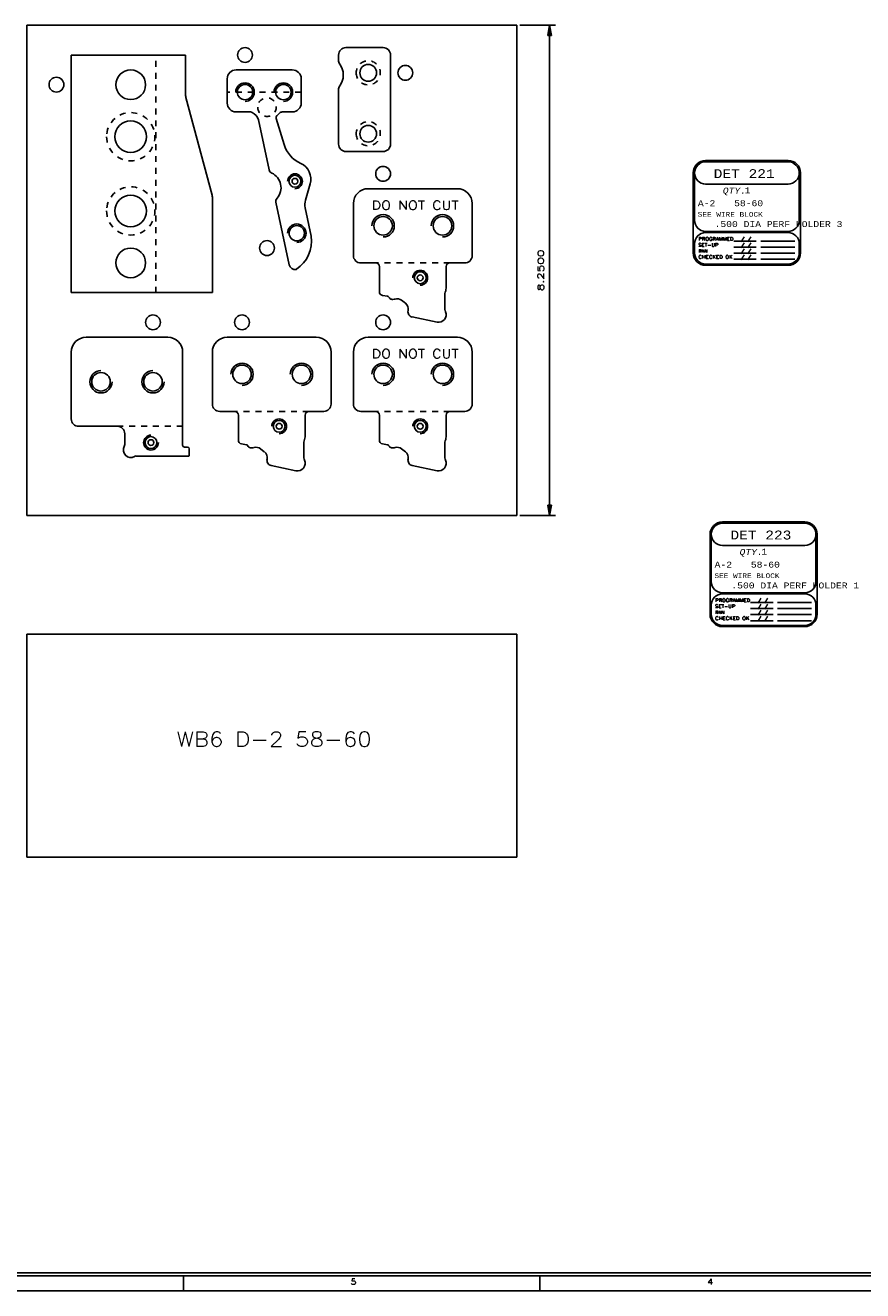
# Model space of a CAD drawing. Header units: inches. Extents: x 3 to 289, y 4 to 291.
# Tile 116 of 256: x 80 to 94, y 93 to 115. Entities that reach past the tile are written whole.
import ezdxf
from ezdxf.enums import TextEntityAlignment as Align

# ---------------------------------------------------------------- set-up
doc = ezdxf.new("R2010")
doc.units = ezdxf.units.IN
doc.header["$LTSCALE"] = 0.5
doc.header["$MEASUREMENT"] = 0
doc.linetypes.add('HIDDEN', pattern=[0.225, 0.15, -0.075])
for name, color, linetype in [('DST', 7, 'Continuous'), ('MFB', 7, 'Continuous'), ('PLOTVIEW1', 7, 'Continuous'), ('PUNCH', 7, 'Continuous')]:
    doc.layers.add(name, color=color, linetype=linetype)
doc.styles.add('VERO0-Simplex', font='simplex_.ttf')
doc.styles.add('VERO2-Courier New', font='cour.ttf')
doc.styles.add('VERO3-RomanS', font='romans__.ttf')
doc.styles.add('VERO5-RomanD', font='romand__.ttf')
doc.styles.add('VERO8-Courier New', font='couri.ttf')

# ---------------------------------------------------------------- blocks, each defined once
blk = doc.blocks.new('ArrowheadClosed')
at = {"color": 0}
for p, q in [((0, 0), (-1, 0.18)), ((-1, 0.18), (-1, -0.18)), ((-1, -0.18), (0, 0))]:
    blk.add_line(p, q, dxfattribs=at)

msp = doc.modelspace()

# ---------------------------------------------------------------- linework, layer by layer
at = {"layer": 'DST', "color": 9, "linetype": 'Continuous'}
for p, q in [((80.288, 114.19), (80.288, 110.19)), ((82.213, 114.19), (80.288, 114.19)), ((82.213, 113.511), (82.213, 114.19)), ((84.788, 114.084), (84.788, 114.19)), ((84.913, 114.315), (85.538, 114.315)), ((85.663, 114.19), (85.663, 112.69)), ((82.913, 113.382), (82.913, 113.79)), ((83.063, 113.94), (84.009, 113.94)), ((84.159, 113.79), (84.159, 113.382)), ((84.788, 112.69), (84.788, 113.621)), ((82.659, 111.83), (82.218, 113.477)), ((83.306, 113.232), (83.063, 113.232)), ((83.738, 113.119), (83.871, 112.686)), ((83.795, 113.213), (83.751, 113.169)), ((84.009, 113.232), (83.839, 113.232)), ((83.617, 112.259), (83.438, 113.1)), ((85.538, 112.565), (84.913, 112.565)), ((84.309, 112.021), (84.23, 111.747)), ((82.663, 110.19), (82.663, 111.799)), ((83.957, 110.66), (83.733, 111.711)), ((84.226, 111.617), (84.327, 111.139)), ((80.288, 110.19), (82.663, 110.19)), ((80.538, 109.44), (81.913, 109.44)), ((80.288, 108.065), (80.288, 109.19)), ((82.163, 109.19), (82.163, 107.62)), ((81.063, 107.94), (80.413, 107.94)), ((81.188, 107.634), (81.188, 107.815)), ((82.193, 107.59), (82.243, 107.59)), ((82.263, 107.44), (81.382, 107.44)), ((82.273, 107.56), (82.273, 107.45))]:
    msp.add_line(p, q, dxfattribs=at)
at = {"layer": 'DST', "color": 254, "linetype": 'HIDDEN'}
for p, q in [((81.713, 110.19), (81.713, 114.19)), ((84.159, 113.565), (82.913, 113.565)), ((82.163, 107.94), (81.063, 107.94))]:
    msp.add_line(p, q, dxfattribs=at)
at = {"layer": 'DST', "color": 254, "linetype": 'HIDDEN', "extrusion": (0, 0, -1)}
for centre, radius in [((-85.288, 113.89), 0.203), ((-83.583, 113.312), 0.156), ((-81.288, 112.815), 0.406), ((-85.288, 112.865), 0.203), ((-81.288, 111.565), 0.406)]:
    msp.add_circle(centre, radius, dxfattribs=at)
at = {"layer": 'DST', "color": 9, "linetype": 'Continuous', "extrusion": (0, 0, -1)}
for centre, radius in [((-85.288, 113.89), 0.141), ((-81.288, 113.69), 0.25), ((-83.213, 113.565), 0.129), ((-83.859, 113.565), 0.129), ((-85.288, 112.865), 0.141), ((-84.054, 112.065), 0.101), ((-84.084, 111.19), 0.129), ((-81.288, 110.69), 0.25), ((-80.788, 108.69), 0.156), ((-81.663, 108.69), 0.156), ((-81.629, 107.666), 0.1)]:
    msp.add_circle(centre, radius, dxfattribs=at)
at = {"layer": 'DST', "color": 9, "linetype": 'Continuous'}
for centre, radius in [((81.288, 112.815), 0.266), ((84.054, 112.065), 0.049), ((81.288, 111.565), 0.266), ((81.629, 107.666), 0.049)]:
    msp.add_circle(centre, radius, dxfattribs=at)
at = {"layer": 'DST', "color": 9, "linetype": 'Continuous', "extrusion": (0, 0, -1)}
for centre, radius, start, end in [((-84.913, 114.19), 0.125, 0, 90), ((-85.538, 114.19), 0.125, 90, 180), ((-84.543, 113.853), 0.325, 141.8751, 218.1249), ((-83.063, 113.79), 0.15, 0, 90), ((-84.009, 113.79), 0.15, 90, 180), ((-82.343, 113.511), 0.13, 345, 0), ((-83.063, 113.382), 0.15, 270, 0), ((-84.009, 113.382), 0.15, 180, 270), ((-84.913, 112.69), 0.125, 270, 0), ((-85.538, 112.69), 0.125, 180, 270), ((-83.696, 112.276), 0.081, 294.7262, 347.9954), ((-84.029, 112.101), 0.291, 114.7055, 196), ((-83.813, 111.728), 0.081, 348, 41.2732), ((-83.767, 111.056), 0.566, 171.5678, 236.4593), ((-84.056, 110.681), 0.101, 259.0654, 348), ((-80.538, 109.19), 0.25, 0, 90), ((-81.913, 109.19), 0.25, 90, 180), ((-80.413, 108.065), 0.125, 270, 0), ((-81.288, 107.54), 0.125, 240.0736, 29.9264), ((-82.243, 107.56), 0.03, 90, 180), ((-82.263, 107.45), 0.01, 180, 270)]:
    msp.add_arc(centre, radius, start, end, dxfattribs=at)
at = {"layer": 'DST', "color": 9, "linetype": 'Continuous'}
for centre, radius, start, end in [((84.838, 114.084), 0.05, 180, 218.1249), ((84.838, 113.621), 0.05, 141.8751, 180), ((83.306, 113.169), 0.0625, 62.222, 90), ((83.237, 113.039), 0.21, 17.0142, 62.222), ((83.786, 113.134), 0.0503, 135, 197.0001), ((83.839, 113.169), 0.0625, 90, 135), ((84.367, 112.837), 0.519, 197.0001, 245.3438), ((83.55, 111.958), 0.269, 318.7268, 65.2738), ((82.543, 111.799), 0.12, 0, 15), ((84.489, 111.673), 0.269, 164, 192), ((84.072, 110.596), 0.015, 280.9346, 303.5407), ((81.063, 107.815), 0.125, 0, 90), ((81.126, 107.634), 0.0625, 330.0736, 0), ((82.193, 107.62), 0.03, 180, 270), ((81.382, 107.378), 0.0625, 90, 119.9264)]:
    msp.add_arc(centre, radius, start, end, dxfattribs=at)
at = {"layer": 'DST', "color": 2, "linetype": 'Continuous'}
for centre, radius, start, end in [((83.213, 113.565), 0.156, 270, 180), ((83.859, 113.565), 0.156, 270, 180), ((84.054, 112.065), 0.125, 270, 180), ((84.084, 111.19), 0.156, 270, 180), ((80.788, 108.69), 0.188, 90, 0), ((81.663, 108.69), 0.188, 90, 0), ((81.629, 107.666), 0.125, 90, 0)]:
    msp.add_arc(centre, radius, start, end, dxfattribs=at)
at = {"layer": 'MFB', "color": 4, "linetype": 'Continuous'}
for p, q in [((87.788, 114.69), (79.538, 114.69)), ((79.538, 114.69), (79.538, 106.44)), ((87.788, 106.44), (87.788, 114.69)), ((87.788, 106.44), (79.538, 106.44)), ((87.788, 104.44), (79.538, 104.44)), ((79.538, 104.44), (79.538, 100.69)), ((87.788, 104.44), (87.788, 100.69))]:
    msp.add_line(p, q, dxfattribs=at)
at = {"layer": 'MFB', "color": 56, "linetype": 'Continuous'}
for p, q in [((87.838, 114.69), (88.442, 114.69)), ((88.342, 106.44), (88.342, 114.69)), ((87.838, 106.44), (88.442, 106.44))]:
    msp.add_line(p, q, dxfattribs=at)
at = {"layer": 'MFB', "color": 4, "linetype": 'Continuous'}
for centre in [(83.213, 114.19), (85.913, 113.89), (80.038, 113.69), (85.538, 112.19), (83.584, 110.94), (81.663, 109.69), (83.163, 109.69), (85.538, 109.69)]:
    msp.add_circle(centre, 0.125, dxfattribs=at)
at = {"layer": 'PLOTVIEW1', "color": 7, "linetype": 'Continuous'}
for p, q in [((92.357, 112.413), (90.969, 112.413)), ((92.357, 112.392), (90.969, 112.392)), ((90.761, 112.205), (90.761, 110.859)), ((90.782, 112.205), (90.782, 111.408)), ((92.544, 111.408), (92.544, 112.205)), ((92.565, 110.859), (92.565, 112.205)), ((90.969, 112.017), (92.357, 112.017)), ((90.969, 111.22), (92.357, 111.22)), ((92.357, 111.202), (90.969, 111.202)), ((90.782, 111.014), (90.782, 110.859)), ((91.441, 111.055), (91.822, 111.055)), ((91.898, 111.055), (92.469, 111.055)), ((92.544, 110.859), (92.544, 111.014)), ((91.441, 110.954), (91.822, 110.954)), ((91.441, 110.853), (91.822, 110.853)), ((91.898, 110.954), (92.469, 110.954)), ((91.898, 110.853), (92.469, 110.853)), ((90.969, 110.672), (92.357, 110.672)), ((90.969, 110.651), (92.357, 110.651)), ((91.441, 110.751), (91.822, 110.751)), ((91.898, 110.751), (92.469, 110.751)), ((92.639, 106.33), (91.252, 106.33)), ((92.639, 106.309), (91.252, 106.309)), ((91.043, 106.122), (91.043, 104.777)), ((91.064, 106.122), (91.064, 105.325)), ((92.827, 105.325), (92.827, 106.122)), ((92.848, 104.777), (92.848, 106.122)), ((91.252, 105.934), (92.639, 105.934)), ((91.252, 105.137), (92.639, 105.137)), ((92.639, 105.119), (91.252, 105.119)), ((91.064, 104.931), (91.064, 104.777)), ((91.723, 104.972), (92.104, 104.972)), ((91.723, 104.871), (92.104, 104.871)), ((92.18, 104.972), (92.751, 104.972)), ((92.18, 104.871), (92.751, 104.871)), ((92.827, 104.777), (92.827, 104.931)), ((91.252, 104.589), (92.639, 104.589)), ((91.723, 104.77), (92.104, 104.77)), ((91.723, 104.668), (92.104, 104.668)), ((92.18, 104.77), (92.751, 104.77)), ((92.18, 104.668), (92.751, 104.668)), ((91.252, 104.568), (92.639, 104.568))]:
    msp.add_line(p, q, dxfattribs=at)
at = {"layer": 'PLOTVIEW1', "color": 97, "linetype": 'Continuous'}
for p, q in [((65.175, 93.69), (111.175, 93.69)), ((65.175, 93.64), (111.175, 93.64)), ((82.175, 93.64), (82.175, 93.39)), ((88.175, 93.64), (88.175, 93.39)), ((65.175, 93.39), (111.175, 93.39))]:
    msp.add_line(p, q, dxfattribs=at)
at = {"layer": 'PLOTVIEW1', "color": 7, "linetype": 'Continuous'}
for centre, radius, start, end in [((90.969, 112.205), 0.209, 90, 180), ((90.969, 112.205), 0.188, 90, 180), ((90.969, 112.205), 0.188, 90, 270), ((92.357, 112.205), 0.209, 0, 90), ((92.357, 112.205), 0.188, 0, 90), ((92.357, 112.205), 0.188, 270, 90), ((90.969, 111.408), 0.188, 180, 270), ((92.357, 111.408), 0.188, 270, 0), ((90.969, 111.014), 0.188, 90, 180), ((92.357, 111.014), 0.188, 0, 90), ((90.969, 110.859), 0.209, 180, 270), ((90.969, 110.859), 0.188, 180, 270), ((92.357, 110.859), 0.188, 270, 0), ((92.357, 110.859), 0.209, 270, 0), ((91.252, 106.122), 0.209, 90, 180), ((91.252, 106.122), 0.188, 90, 180), ((91.252, 106.122), 0.188, 90, 270), ((92.639, 106.122), 0.209, 0, 90), ((92.639, 106.122), 0.188, 0, 90), ((92.639, 106.122), 0.188, 270, 90), ((91.252, 105.325), 0.188, 180, 270), ((92.639, 105.325), 0.188, 270, 0), ((91.252, 104.931), 0.188, 90, 180), ((92.639, 104.931), 0.188, 0, 90), ((91.252, 104.777), 0.209, 180, 270), ((91.252, 104.777), 0.188, 180, 270), ((92.639, 104.777), 0.188, 270, 0), ((92.639, 104.777), 0.209, 270, 0)]:
    msp.add_arc(centre, radius, start, end, dxfattribs=at)
at = {"layer": 'PUNCH', "color": 9, "linetype": 'Continuous'}
for p, q in [((86.788, 111.94), (85.288, 111.94)), ((85.038, 111.69), (85.038, 110.815)), ((87.038, 110.815), (87.038, 111.69)), ((85.163, 110.69), (85.413, 110.69)), ((85.476, 110.628), (85.476, 110.205)), ((86.601, 110.287), (86.601, 110.628)), ((86.663, 110.69), (86.913, 110.69)), ((85.614, 110.128), (85.528, 110.144)), ((86.576, 110.153), (86.576, 109.93)), ((85.643, 110.101), (85.63, 110.119)), ((85.704, 110.077), (85.693, 110.077)), ((85.913, 110.012), (85.849, 110.061)), ((86.446, 109.693), (86.029, 109.78)), ((86.788, 109.44), (85.288, 109.44)), ((85.038, 109.19), (85.038, 108.315)), ((87.038, 108.315), (87.038, 109.19)), ((85.163, 108.19), (85.413, 108.19)), ((85.476, 108.128), (85.476, 107.705)), ((86.601, 107.787), (86.601, 108.128)), ((86.663, 108.19), (86.913, 108.19)), ((85.614, 107.628), (85.528, 107.644)), ((85.643, 107.601), (85.63, 107.619)), ((85.704, 107.577), (85.693, 107.577)), ((86.576, 107.653), (86.576, 107.43)), ((85.913, 107.512), (85.849, 107.561)), ((86.446, 107.193), (86.029, 107.28))]:
    msp.add_line(p, q, dxfattribs=at)
at = {"layer": 'PUNCH', "color": 254, "linetype": 'HIDDEN'}
for p, q in [((86.663, 110.69), (85.413, 110.69)), ((86.663, 108.19), (85.413, 108.19))]:
    msp.add_line(p, q, dxfattribs=at)
at = {"layer": 'PUNCH', "color": 12, "linetype": 'Continuous'}
for p, q in [((84.413, 109.44), (82.913, 109.44)), ((82.663, 109.19), (82.663, 108.315)), ((84.663, 108.315), (84.663, 109.19)), ((82.788, 108.19), (83.038, 108.19)), ((83.101, 108.128), (83.101, 107.705)), ((84.226, 107.787), (84.226, 108.128)), ((84.288, 108.19), (84.538, 108.19)), ((83.239, 107.628), (83.153, 107.644)), ((83.268, 107.601), (83.255, 107.619)), ((83.329, 107.577), (83.318, 107.577)), ((84.201, 107.653), (84.201, 107.43)), ((83.538, 107.512), (83.474, 107.561)), ((84.071, 107.193), (83.654, 107.28))]:
    msp.add_line(p, q, dxfattribs=at)
at = {"layer": 'PUNCH', "color": 12, "linetype": 'HIDDEN'}
msp.add_line((84.288, 108.19), (83.038, 108.19), dxfattribs=at)
at = {"layer": 'PUNCH', "color": 4, "linetype": 'Continuous'}
msp.add_line((87.788, 100.69), (79.538, 100.69), dxfattribs=at)
at = {"layer": 'PUNCH', "color": 9, "linetype": 'Continuous', "extrusion": (0, 0, -1)}
for centre, radius in [((-85.538, 111.315), 0.156), ((-86.538, 111.315), 0.156), ((-86.163, 110.44), 0.1), ((-85.538, 108.815), 0.156), ((-86.538, 108.815), 0.156), ((-86.163, 107.94), 0.1)]:
    msp.add_circle(centre, radius, dxfattribs=at)
at = {"layer": 'PUNCH', "color": 9, "linetype": 'Continuous'}
for centre in [(86.163, 110.44), (86.163, 107.94)]:
    msp.add_circle(centre, 0.049, dxfattribs=at)
at = {"layer": 'PUNCH', "color": 12, "linetype": 'Continuous', "extrusion": (0, 0, -1)}
for centre, radius in [((-83.163, 108.815), 0.156), ((-84.163, 108.815), 0.156), ((-83.788, 107.94), 0.1)]:
    msp.add_circle(centre, radius, dxfattribs=at)
at = {"layer": 'PUNCH', "color": 12, "linetype": 'Continuous'}
msp.add_circle((83.788, 107.94), 0.049, dxfattribs=at)
at = {"layer": 'PUNCH', "color": 9, "linetype": 'Continuous'}
for centre, radius, start, end in [((85.288, 111.69), 0.25, 90, 180), ((86.788, 111.69), 0.25, 0, 90), ((85.163, 110.815), 0.125, 180, 270), ((86.913, 110.815), 0.125, 270, 0), ((85.61, 110.104), 0.025, 37.5885, 79.9742), ((86.701, 110.153), 0.125, 159.0578, 180), ((85.774, 109.965), 0.122, 52.3259, 106.3485), ((85.837, 109.913), 0.125, 347.942, 52.3259), ((86.701, 109.93), 0.125, 180, 200.8896), ((86.994, 110.041), 0.438, 200.8896, 203.0696), ((85.288, 109.19), 0.25, 90, 180), ((86.788, 109.19), 0.25, 0, 90), ((85.163, 108.315), 0.125, 180, 270), ((86.913, 108.315), 0.125, 270, 0), ((85.61, 107.604), 0.025, 37.5885, 79.9742), ((85.774, 107.465), 0.122, 52.3259, 106.3485), ((86.701, 107.653), 0.125, 159.0578, 180), ((85.837, 107.413), 0.125, 347.942, 52.3259), ((86.701, 107.43), 0.125, 180, 200.8896), ((86.994, 107.541), 0.438, 200.8896, 203.0696)]:
    msp.add_arc(centre, radius, start, end, dxfattribs=at)
at = {"layer": 'PUNCH', "color": 2, "linetype": 'Continuous'}
for centre, radius in [((85.538, 111.315), 0.188), ((86.538, 111.315), 0.188), ((86.163, 110.44), 0.125), ((85.538, 108.815), 0.188), ((86.538, 108.815), 0.188), ((86.163, 107.94), 0.125)]:
    msp.add_arc(centre, radius, 270, 180, dxfattribs=at)
at = {"layer": 'PUNCH', "color": 9, "linetype": 'Continuous', "extrusion": (0, 0, -1)}
for centre, radius, start, end in [((-85.413, 110.628), 0.0625, 90, 180), ((-86.663, 110.628), 0.0625, 0, 90), ((-85.538, 110.205), 0.0625, 280.0258, 0), ((-86.351, 110.287), 0.25, 180, 200.9422), ((-85.693, 110.139), 0.0625, 270, 322.4115), ((-85.704, 110.202), 0.125, 253.6515, 270), ((-86.047, 109.868), 0.09, 281.7792, 12.058), ((-86.472, 109.819), 0.129, 156.9304, 281.7792), ((-85.413, 108.128), 0.0625, 90, 180), ((-86.663, 108.128), 0.0625, 0, 90), ((-86.351, 107.787), 0.25, 180, 200.9422), ((-85.538, 107.705), 0.0625, 280.0258, 0), ((-85.693, 107.639), 0.0625, 270, 322.4115), ((-85.704, 107.702), 0.125, 253.6515, 270), ((-86.047, 107.368), 0.09, 281.7792, 12.058), ((-86.472, 107.319), 0.129, 156.9304, 281.7792)]:
    msp.add_arc(centre, radius, start, end, dxfattribs=at)
at = {"layer": 'PUNCH', "color": 12, "linetype": 'Continuous'}
for centre, radius, start, end in [((82.913, 109.19), 0.25, 90, 180), ((84.413, 109.19), 0.25, 0, 90), ((83.163, 108.815), 0.188, 270, 180), ((84.163, 108.815), 0.188, 270, 180), ((82.788, 108.315), 0.125, 180, 270), ((84.538, 108.315), 0.125, 270, 0), ((83.788, 107.94), 0.125, 270, 180), ((83.235, 107.604), 0.025, 37.5885, 79.9742), ((83.399, 107.465), 0.122, 52.3259, 106.3485), ((84.326, 107.653), 0.125, 159.0578, 180), ((83.462, 107.413), 0.125, 347.942, 52.3259), ((84.326, 107.43), 0.125, 180, 200.8896), ((84.619, 107.541), 0.438, 200.8896, 203.0696)]:
    msp.add_arc(centre, radius, start, end, dxfattribs=at)
at = {"layer": 'PUNCH', "color": 12, "linetype": 'Continuous', "extrusion": (0, 0, -1)}
for centre, radius, start, end in [((-83.038, 108.128), 0.0625, 90, 180), ((-84.288, 108.128), 0.0625, 0, 90), ((-83.976, 107.787), 0.25, 180, 200.9422), ((-83.163, 107.705), 0.0625, 280.0258, 0), ((-83.318, 107.639), 0.0625, 270, 322.4115), ((-83.329, 107.702), 0.125, 253.6515, 270), ((-83.672, 107.368), 0.09, 281.7792, 12.058), ((-84.097, 107.319), 0.129, 156.9304, 281.7792)]:
    msp.add_arc(centre, radius, start, end, dxfattribs=at)

# ---------------------------------------------------------------- block references
at = {"layer": 'MFB', "color": 56, "linetype": 'Continuous', "xscale": 0.170138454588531, "yscale": 0.170138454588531, "zscale": 0.170138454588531, "rotation": 90}
msp.add_blockref('ArrowheadClosed', (88.342, 114.69), dxfattribs=at)
at = {"layer": 'MFB', "color": 56, "linetype": 'Continuous', "extrusion": (0, 0, -1), "xscale": 0.170138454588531, "yscale": 0.170138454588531, "zscale": 0.170138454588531, "rotation": 270}
msp.add_blockref('ArrowheadClosed', (-88.342, 106.44), dxfattribs=at)

# ---------------------------------------------------------------- texts
at = {"layer": 'MFB', "color": 7, "linetype": 'Continuous', "style": 'VERO0-Simplex'}
for s, height, width, p, p2 in [('DO NOT CUT', 0.15, 1.00013, (85.346, 111.587), (86.809, 111.587)), ('DO NOT CUT', 0.15, 1.00013, (85.346, 109.087), (86.809, 109.087)), ('WB6 D-2 58-60', 0.25, 1.001473, (82.06, 102.548), (85.346, 102.548))]:
    msp.add_text(s, height=height, dxfattribs=dict(at, width=width)).set_placement(p, p2, align=Align.FIT)
at = {"layer": 'MFB', "color": 230, "linetype": 'Continuous', "style": 'VERO0-Simplex', "width": 1.358929}
msp.add_text('8.2500', height=0.1, rotation=90, dxfattribs=at).set_placement((88.242, 110.215), (88.242, 110.915), align=Align.FIT)
at = {"layer": 'PLOTVIEW1', "color": 7, "linetype": 'Continuous'}
for s, height, style, width, p, p2 in [('DET 221', 0.15, 'VERO2-Courier New', 0.931388, (91.104, 112.118), (92.131, 112.118)), ('QTY.', 0.1, 'VERO8-Courier New', 0.931388, (91.257, 111.858), (91.649, 111.858)), ('1', 0.1, 'VERO2-Courier New', 0.931388, (91.625, 111.863), (91.723, 111.863)), ('A-2', 0.1, 'VERO2-Courier New', 0.931388, (90.838, 111.645), (91.132, 111.645)), ('58-60', 0.1, 'VERO2-Courier New', 0.931388, (91.448, 111.645), (91.937, 111.645)), ('SEE WIRE BLOCK', 0.08, 'VERO2-Courier New', 0.931388, (90.835, 111.468), (91.931, 111.468)), ('.500 DIA PERF HOLDER 3', 0.1, 'VERO2-Courier New', 0.931388, (91.119, 111.294), (93.272, 111.294)), ('SET-UP', 0.0565, 'VERO3-RomanS', 1.000387, (90.846, 110.965), (91.184, 110.965)), ('PROGRAMMED', 0.0575, 'VERO3-RomanS', 1.000726, (90.849, 111.066), (91.436, 111.066)), ('/ /', 0.0563, 'VERO3-RomanS', 0.999632, (91.558, 111.064), (91.734, 111.064)), ('/ /', 0.0563, 'VERO3-RomanS', 0.999632, (91.558, 110.963), (91.734, 110.963)), ('CHECKED OK', 0.0548, 'VERO3-RomanS', 1.000182, (90.846, 110.764), (91.424, 110.764)), ('RAN', 0.0516, 'VERO3-RomanS', 1.00058, (90.849, 110.866), (91.001, 110.866)), ('/ /', 0.0563, 'VERO3-RomanS', 0.999632, (91.558, 110.862), (91.734, 110.862)), ('/ /', 0.0563, 'VERO3-RomanS', 0.999632, (91.558, 110.761), (91.734, 110.761)), ('DET 223', 0.15, 'VERO2-Courier New', 0.931388, (91.386, 106.035), (92.413, 106.035)), ('QTY.', 0.1, 'VERO8-Courier New', 0.931388, (91.54, 105.775), (91.931, 105.775)), ('1', 0.1, 'VERO2-Courier New', 0.931388, (91.907, 105.78), (92.005, 105.78)), ('A-2', 0.1, 'VERO2-Courier New', 0.931388, (91.12, 105.562), (91.414, 105.562)), ('58-60', 0.1, 'VERO2-Courier New', 0.931388, (91.73, 105.562), (92.219, 105.562)), ('SEE WIRE BLOCK', 0.08, 'VERO2-Courier New', 0.931388, (91.117, 105.385), (92.213, 105.385)), ('.500 DIA PERF HOLDER 1', 0.1, 'VERO2-Courier New', 0.931388, (91.402, 105.211), (93.554, 105.211)), ('PROGRAMMED', 0.0575, 'VERO3-RomanS', 1.000726, (91.131, 104.983), (91.718, 104.983)), ('/ /', 0.0563, 'VERO3-RomanS', 0.999632, (91.841, 104.982), (92.017, 104.982)), ('SET-UP', 0.0565, 'VERO3-RomanS', 1.000387, (91.129, 104.882), (91.466, 104.882)), ('RAN', 0.0516, 'VERO3-RomanS', 1.00058, (91.132, 104.783), (91.283, 104.783)), ('/ /', 0.0563, 'VERO3-RomanS', 0.999632, (91.841, 104.88), (92.017, 104.88)), ('/ /', 0.0563, 'VERO3-RomanS', 0.999632, (91.841, 104.779), (92.017, 104.779)), ('CHECKED OK', 0.0548, 'VERO3-RomanS', 1.000182, (91.129, 104.681), (91.706, 104.681)), ('/ /', 0.0563, 'VERO3-RomanS', 0.999632, (91.841, 104.678), (92.017, 104.678))]:
    msp.add_text(s, height=height, dxfattribs=dict(at, style=style, width=width)).set_placement(p, p2, align=Align.FIT)
at = {"layer": 'PLOTVIEW1', "color": 56, "linetype": 'Continuous', "style": 'VERO5-RomanD', "width": 0.999731}
for s, p, p2 in [('5', (84.991, 93.492), (85.085, 93.492)), ('4', (91, 93.492), (91.094, 93.492))]:
    msp.add_text(s, height=0.1, dxfattribs=at).set_placement(p, p2, align=Align.FIT)

doc.saveas('drawing.dxf')
